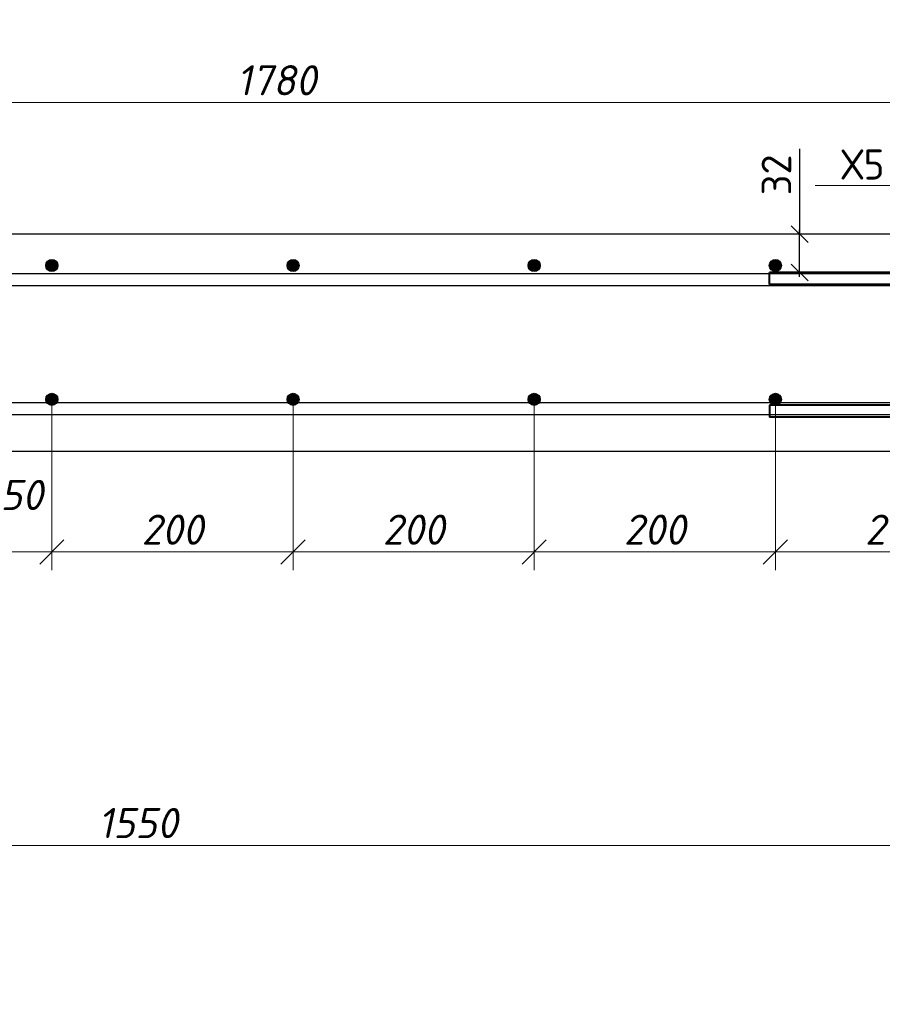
# Model space of a CAD drawing. Header units: millimetres. Extents: x 40580 to 2152466, y -328404 to 177125.
# Tile 117 of 252: x 450062 to 457216, y 142293 to 150459. Entities that reach past the tile are written whole.
import ezdxf
from ezdxf import colors
from ezdxf.entities.mleader import LeaderData, LeaderLine
from ezdxf.math import Vec2, Vec3

# ---------------------------------------------------------------- set-up
doc = ezdxf.new("R2010")
doc.units = ezdxf.units.MM
doc.linetypes.add('CENTER', pattern=[2, 1.25, -0.25, 0.25, -0.25])
doc.layers.add('801Арм Тонкие линии', color=72, linetype='Continuous')
doc.layers.add('911Сл Штриховка', color=50, linetype='Continuous')
for name, color, linetype, lineweight in [('RAZMER', 7, 'Continuous', 9), ('Арм_хомуты', 133, 'Continuous', 18), ('ОСИ', 7, 'CENTER', 15), ('Перекрытие ж_бетон', 250, 'Continuous', 30), ('подоснова', 151, 'Continuous', 5), ('Столовая Двери и окна', 7, 'Continuous', 15)]:
    doc.layers.add(name, color=color, linetype=linetype, lineweight=lineweight)
doc.styles.add('GOST 2.304', font='isocpeur.ttf', dxfattribs={"width": 0.8})
doc.styles.add('GOST-2.304_Type-B', font='GOST_Common.ttf')
doc.styles.get("Standard").update_dxf_attribs({"font": 'isocpeur.ttf'})
doc.styles.add('ГОСТ', font='isocpeur.ttf')
doc.styles.add('ГОСТ 2.304', font='isocpeur.ttf')
doc.styles.add('Украинский', font='isocpeur.ttf', dxfattribs={"oblique": 12})
doc.dimstyles.new('10', dxfattribs={"dimscale": 0, "dimtxt": 250, "dimasz": 200, "dimexe": 150, "dimexo": 0, "dimgap": 60, "dimtad": 1, "dimdec": 0, "dimlfac": 0.1, "dimrnd": 1, "dimzin": 0, "dimdsep": 46, "dimtxsty": 'ГОСТ 2.304', "dimblk": 'OBLIQUE', "dimcen": 0.09, "dimdle": 150, "dimadec": 0, "dimazin": 0, "dimtfac": 1, "dimtdec": 0, "dimtmove": 1, "dimatfit": 2, "dimfxl": 1, "dimtzin": 0, "dimlwd": 0, "dimlwe": 0, "dimarcsym": 0})
doc.dimstyles.new('Осевые', dxfattribs={"dimscale": 0.7, "dimtxt": 450, "dimasz": 400, "dimexe": 100, "dimexo": 100, "dimgap": 100, "dimtad": 1, "dimdec": 0, "dimzin": 0, "dimdsep": 46, "dimtxsty": 'Standard', "dimblk": 'OBLIQUE', "dimcen": 9, "dimdle": 100, "dimazin": 0, "dimtm": 1e-09, "dimtfac": 1, "dimtdec": 0, "dimtofl": 0, "dimtmove": 0, "dimatfit": 3, "dimfxl": 1, "dimtolj": 1, "dimtzin": 0, "dimarcsym": 0})

# ---------------------------------------------------------------- blocks, each defined once
blk = doc.blocks.new('*U334')
at = {"color": 0, "linetype": 'ByBlock', "lineweight": -2}
for p, q in [((-60, 25), (-60, 427.53)), ((-50, 427.53), (-60, 427.53)), ((-50, 25), (-50, 427.53)), ((50, 25), (50, 427.53)), ((50, 427.53), (60, 427.53)), ((60, 25), (60, 427.53)), ((-58.81, 15.94), (-60, 25)), ((-49.15, 18.53), (-50, 25)), ((49.15, 18.53), (50, 25)), ((58.81, 15.94), (60, 25)), ((-46.65, 12.5), (-49.15, 18.53)), ((46.65, 12.5), (49.15, 18.53)), ((-55.31, 7.5), (-58.81, 15.94)), ((-42.68, 7.32), (-46.65, 12.5)), ((42.68, 7.32), (46.65, 12.5)), ((55.31, 7.5), (58.81, 15.94)), ((-49.75, 0.25), (-55.31, 7.5)), ((-42.5, -5.31), (-49.75, 0.25)), ((-37.5, 3.35), (-42.68, 7.32)), ((-31.47, 0.85), (-37.5, 3.35)), ((-25, 0), (-31.47, 0.85)), ((-25, 0), (25, 0)), ((25, 0), (31.47, 0.85)), ((31.47, 0.85), (37.5, 3.35)), ((37.5, 3.35), (42.68, 7.32)), ((42.5, -5.31), (49.75, 0.25)), ((49.75, 0.25), (55.31, 7.5)), ((-34.06, -8.81), (-42.5, -5.31)), ((34.06, -8.81), (42.5, -5.31)), ((-25, -10), (-34.06, -8.81)), ((25, -10), (-25, -10)), ((25, -10), (34.06, -8.81))]:
    blk.add_line(p, q, dxfattribs=at)
at = {"style": 'GOST 2.304', "oblique": 15, "flags": 9}
for tag, p in [('ПОЗИЦИЯ', (806.29, -54.36)), ('ДИАМЕТР', (806.6, -58.65)), ('КЛАСС', (806.89, -63.14)), ('ДЛИНА', (807.32, -67.9)), ('МАССА', (807.61, -73.29))]:
    blk.add_attdef(tag, p, '', height=2.5, dxfattribs=at)
blk = doc.blocks.new('_OBLIQUE')
at = {"color": 0, "linetype": 'ByBlock'}
blk.add_line((-0.5, -0.5), (0.5, 0.5), dxfattribs=at)
blk = doc.blocks.new('*D5845')
at = {"layer": 'Defpoints', "color": 0, "lineweight": 25, "ltscale": 0.3, "transparency": 16777216}
for p in [(449828.6, 147310.7), (450328.6, 147310.7), (450328.6, 146044.9)]:
    blk.add_point(p, dxfattribs=at)
at = {"layer": 'подоснова', "color": 0, "lineweight": 0, "ltscale": 0.3, "transparency": 16777216}
for p, q in [((449828.6, 147310.7), (449828.6, 145894.9)), ((450328.6, 147310.7), (450328.6, 145894.9)), ((449678.6, 146044.9), (450478.6, 146044.9))]:
    blk.add_line(p, q, dxfattribs=at)
at = {"layer": 'подоснова', "color": 0, "lineweight": 0, "ltscale": 0.3, "transparency": 16777216, "xscale": 200, "yscale": 200, "zscale": 200, "rotation": 180}
blk.add_blockref('_OBLIQUE', (449828.6, 146044.9), dxfattribs=at)
at = {"layer": 'подоснова', "color": 0, "lineweight": 0, "ltscale": 0.3, "transparency": 16777216, "xscale": 200, "yscale": 200, "zscale": 200}
blk.add_blockref('_OBLIQUE', (450328.6, 146044.9), dxfattribs=at)
at = {"layer": 'подоснова', "color": 0, "ltscale": 0.3, "transparency": 16777216, "insert": (450078.6, 146517.8), "char_height": 250, "attachment_point": 5, "style": 'Украинский', "bg_fill": 3, "box_fill_scale": 1.1, "bg_fill_color": 256, "bg_fill_true_color": 13158600, "bg_fill_transparency": 0}
blk.add_mtext('50', dxfattribs=at)
blk = doc.blocks.new('*D5846')
at = {"layer": 'Defpoints', "color": 0, "lineweight": 25, "ltscale": 0.3, "transparency": 16777216}
for p in [(450328.6, 147310.7), (452328.6, 147310.7), (452328.6, 146044.9)]:
    blk.add_point(p, dxfattribs=at)
at = {"layer": 'подоснова', "color": 0, "lineweight": 0, "ltscale": 0.3, "transparency": 16777216}
for p, q in [((450328.6, 147310.7), (450328.6, 145894.9)), ((452328.6, 147310.7), (452328.6, 145894.9)), ((450178.6, 146044.9), (452478.6, 146044.9))]:
    blk.add_line(p, q, dxfattribs=at)
at = {"layer": 'подоснова', "color": 0, "lineweight": 0, "ltscale": 0.3, "transparency": 16777216, "xscale": 200, "yscale": 200, "zscale": 200, "rotation": 180}
blk.add_blockref('_OBLIQUE', (450328.6, 146044.9), dxfattribs=at)
at = {"layer": 'подоснова', "color": 0, "lineweight": 0, "ltscale": 0.3, "transparency": 16777216, "xscale": 200, "yscale": 200, "zscale": 200}
blk.add_blockref('_OBLIQUE', (452328.6, 146044.9), dxfattribs=at)
at = {"layer": 'подоснова', "color": 0, "ltscale": 0.3, "transparency": 16777216, "insert": (451328.6, 146229.9), "char_height": 250, "attachment_point": 5, "style": 'Украинский', "bg_fill": 3, "box_fill_scale": 1.1, "bg_fill_color": 256, "bg_fill_true_color": 13158600, "bg_fill_transparency": 0}
blk.add_mtext('200', dxfattribs=at)
blk = doc.blocks.new('*D5847')
at = {"layer": 'Defpoints', "color": 0, "lineweight": 25, "ltscale": 0.3, "transparency": 16777216}
for p in [(452328.6, 147310.7), (454328.6, 147075.1), (454328.6, 146044.9)]:
    blk.add_point(p, dxfattribs=at)
at = {"layer": 'подоснова', "color": 0, "lineweight": 0, "ltscale": 0.3, "transparency": 16777216}
for p, q in [((452328.6, 147310.7), (452328.6, 145894.9)), ((454328.6, 147075.1), (454328.6, 145894.9)), ((452178.6, 146044.9), (454478.6, 146044.9))]:
    blk.add_line(p, q, dxfattribs=at)
at = {"layer": 'подоснова', "color": 0, "lineweight": 0, "ltscale": 0.3, "transparency": 16777216, "xscale": 200, "yscale": 200, "zscale": 200, "rotation": 180}
blk.add_blockref('_OBLIQUE', (452328.6, 146044.9), dxfattribs=at)
at = {"layer": 'подоснова', "color": 0, "lineweight": 0, "ltscale": 0.3, "transparency": 16777216, "xscale": 200, "yscale": 200, "zscale": 200}
blk.add_blockref('_OBLIQUE', (454328.6, 146044.9), dxfattribs=at)
at = {"layer": 'подоснова', "color": 0, "ltscale": 0.3, "transparency": 16777216, "insert": (453328.6, 146229.9), "char_height": 250, "attachment_point": 5, "style": 'Украинский', "bg_fill": 3, "box_fill_scale": 1.1, "bg_fill_color": 256, "bg_fill_true_color": 13158600, "bg_fill_transparency": 0}
blk.add_mtext('200', dxfattribs=at)
blk = doc.blocks.new('*D5848')
at = {"layer": 'Defpoints', "color": 0, "lineweight": 25, "ltscale": 0.3, "transparency": 16777216}
for p in [(454328.6, 147310.7), (456328.6, 147075.1), (456328.6, 146044.9)]:
    blk.add_point(p, dxfattribs=at)
at = {"layer": 'подоснова', "color": 0, "lineweight": 0, "ltscale": 0.3, "transparency": 16777216}
for p, q in [((454328.6, 147310.7), (454328.6, 145894.9)), ((456328.6, 147075.1), (456328.6, 145894.9)), ((454178.6, 146044.9), (456478.6, 146044.9))]:
    blk.add_line(p, q, dxfattribs=at)
at = {"layer": 'подоснова', "color": 0, "lineweight": 0, "ltscale": 0.3, "transparency": 16777216, "xscale": 200, "yscale": 200, "zscale": 200, "rotation": 180}
blk.add_blockref('_OBLIQUE', (454328.6, 146044.9), dxfattribs=at)
at = {"layer": 'подоснова', "color": 0, "lineweight": 0, "ltscale": 0.3, "transparency": 16777216, "xscale": 200, "yscale": 200, "zscale": 200}
blk.add_blockref('_OBLIQUE', (456328.6, 146044.9), dxfattribs=at)
at = {"layer": 'подоснова', "color": 0, "ltscale": 0.3, "transparency": 16777216, "insert": (455328.6, 146229.9), "char_height": 250, "attachment_point": 5, "style": 'Украинский', "bg_fill": 3, "box_fill_scale": 1.1, "bg_fill_color": 256, "bg_fill_true_color": 13158600, "bg_fill_transparency": 0}
blk.add_mtext('200', dxfattribs=at)
blk = doc.blocks.new('*D5849')
at = {"layer": 'Defpoints', "color": 0, "lineweight": 25, "ltscale": 0.3, "transparency": 16777216}
for p in [(456328.6, 147310.7), (458328.6, 147075.1), (458328.6, 146044.9)]:
    blk.add_point(p, dxfattribs=at)
at = {"layer": 'подоснова', "color": 0, "lineweight": 0, "ltscale": 0.3, "transparency": 16777216}
for p, q in [((456328.6, 147310.7), (456328.6, 145894.9)), ((458328.6, 147075.1), (458328.6, 145894.9)), ((456178.6, 146044.9), (458478.6, 146044.9))]:
    blk.add_line(p, q, dxfattribs=at)
at = {"layer": 'подоснова', "color": 0, "lineweight": 0, "ltscale": 0.3, "transparency": 16777216, "xscale": 200, "yscale": 200, "zscale": 200, "rotation": 180}
blk.add_blockref('_OBLIQUE', (456328.6, 146044.9), dxfattribs=at)
at = {"layer": 'подоснова', "color": 0, "lineweight": 0, "ltscale": 0.3, "transparency": 16777216, "xscale": 200, "yscale": 200, "zscale": 200}
blk.add_blockref('_OBLIQUE', (458328.6, 146044.9), dxfattribs=at)
at = {"layer": 'подоснова', "color": 0, "ltscale": 0.3, "transparency": 16777216, "insert": (457328.6, 146229.9), "char_height": 250, "attachment_point": 5, "style": 'Украинский', "bg_fill": 3, "box_fill_scale": 1.1, "bg_fill_color": 256, "bg_fill_true_color": 13158600, "bg_fill_transparency": 0}
blk.add_mtext('200', dxfattribs=at)
blk = doc.blocks.new('*D5789')
at = {"layer": 'Defpoints', "color": 0, "lineweight": 25, "ltscale": 0.3, "transparency": 16777216}
for p in [(443292.4, 146881), (458792.4, 145849.8), (458792.4, 143611.6)]:
    blk.add_point(p, dxfattribs=at)
at = {"layer": 'подоснова', "color": 0, "lineweight": 0, "ltscale": 0.3, "transparency": 16777216}
for p, q in [((443292.4, 146881), (443292.4, 143461.6)), ((458792.4, 145849.8), (458792.4, 143461.6)), ((443142.4, 143611.6), (458942.4, 143611.6))]:
    blk.add_line(p, q, dxfattribs=at)
at = {"layer": 'подоснова', "color": 0, "lineweight": 0, "ltscale": 0.3, "transparency": 16777216, "xscale": 200, "yscale": 200, "zscale": 200, "rotation": 180}
blk.add_blockref('_OBLIQUE', (443292.4, 143611.6), dxfattribs=at)
at = {"layer": 'подоснова', "color": 0, "lineweight": 0, "ltscale": 0.3, "transparency": 16777216, "xscale": 200, "yscale": 200, "zscale": 200}
blk.add_blockref('_OBLIQUE', (458792.4, 143611.6), dxfattribs=at)
at = {"layer": 'подоснова', "color": 0, "ltscale": 0.3, "transparency": 16777216, "insert": (451042.4, 143796.6), "char_height": 250, "attachment_point": 5, "style": 'Украинский', "bg_fill": 3, "box_fill_scale": 1.1, "bg_fill_color": 256, "bg_fill_true_color": 13158600, "bg_fill_transparency": 0}
blk.add_mtext('1550', dxfattribs=at)
blk = doc.blocks.new('*D5854')
at = {"layer": 'Defpoints', "color": 0, "lineweight": 25, "ltscale": 0.3, "transparency": 16777216}
for p in [(443292.4, 149772), (443292.4, 148681), (461092.4, 148498.2)]:
    blk.add_point(p, dxfattribs=at)
at = {"layer": 'подоснова', "color": 0, "lineweight": 0, "ltscale": 0.3, "transparency": 16777216}
for p, q in [((443292.4, 148681), (443292.4, 149922)), ((461092.4, 148498.2), (461092.4, 149922)), ((461242.4, 149772), (443142.4, 149772))]:
    blk.add_line(p, q, dxfattribs=at)
at = {"layer": 'подоснова', "color": 0, "lineweight": 0, "ltscale": 0.3, "transparency": 16777216, "xscale": 200, "yscale": 200, "zscale": 200, "rotation": 180}
blk.add_blockref('_OBLIQUE', (443292.4, 149772), dxfattribs=at)
at = {"layer": 'подоснова', "color": 0, "lineweight": 0, "ltscale": 0.3, "transparency": 16777216, "xscale": 200, "yscale": 200, "zscale": 200}
blk.add_blockref('_OBLIQUE', (461092.4, 149772), dxfattribs=at)
at = {"layer": 'подоснова', "color": 0, "ltscale": 0.3, "transparency": 16777216, "insert": (452192.4, 149957), "char_height": 250, "attachment_point": 5, "style": 'Украинский', "bg_fill": 3, "box_fill_scale": 1.1, "bg_fill_color": 256, "bg_fill_true_color": 13158600, "bg_fill_transparency": 0}
blk.add_mtext('1780', dxfattribs=at)
blk = doc.blocks.new('_None')
blk = doc.blocks.new('*D5820')
at = {"layer": 'Defpoints', "color": 0, "linetype": 'ByBlock', "lineweight": 25, "ltscale": 13, "transparency": 16777216}
for p in [(456529.9, 148681), (457116.9, 148681), (457116.9, 148362.4)]:
    blk.add_point(p, dxfattribs=at)
at = {"layer": 'ОСИ', "color": 0, "linetype": 'ByBlock', "lineweight": -2, "ltscale": 13, "transparency": 16777216}
for p, q in [((456529.9, 149389.4), (456529.9, 148681)), ((456529.9, 148327.4), (456529.9, 148716)), ((457081.9, 148681), (456494.9, 148681)), ((457081.9, 148362.4), (456494.9, 148362.4))]:
    blk.add_line(p, q, dxfattribs=at)
at = {"layer": 'ОСИ', "color": 0, "linetype": 'ByBlock', "lineweight": -2, "ltscale": 13, "transparency": 16777216, "xscale": 140, "yscale": 140, "zscale": 140}
for p, rotation in [((456529.9, 148681), 90), ((456529.9, 148362.4), 270)]:
    blk.add_blockref('_OBLIQUE', p, dxfattribs=dict(at, rotation=rotation))
at = {"layer": 'ОСИ', "color": 0, "linetype": 'ByBlock', "ltscale": 13, "transparency": 16777216, "insert": (456337.4, 149172.4), "char_height": 245, "attachment_point": 5, "rotation": 90}
blk.add_mtext('\\A1;32', dxfattribs=at)

msp = doc.modelspace()

# ---------------------------------------------------------------- linework, layer by layer
at = {"layer": 'Перекрытие ж_бетон', "color": 18, "linetype": 'Continuous', "lineweight": 30, "true_color": 0x000000}
for p, q in [((460652.388, 148351.005), (443492.413, 148351.005)), ((460652.388, 148252.095), (443492.413, 148252.095))]:
    msp.add_line(p, q, dxfattribs=at)

# ---------------------------------------------------------------- block references
at = {"layer": 'Арм_хомуты', "color": 18, "lineweight": 40, "true_color": 0x000000, "xscale": -10, "yscale": 10, "zscale": 10, "rotation": 90}
msp.add_blockref('*U334', (460555.611, 147762.39), dxfattribs=at)

# ---------------------------------------------------------------- dimensions: what is measured, and where the dimension line sits
at = {"layer": 'подоснова', "color": 18, "ltscale": 0.3, "true_color": 0x000000}
dim = msp.add_linear_dim(base=(443292.413, 149771.963), p1=(461092.41, 148498.151), p2=(443292.413, 148681.005), dimstyle='10', override={"dimscale": 1, "dimtxsty": 'Украинский', "dimtfill": 1}, dxfattribs=at)
dim.commit()
dim.dimension.update_dxf_attribs({"geometry": '*D5854', "text_midpoint": (452192.412, 149956.963)})
dim = msp.add_linear_dim(base=(450328.568, 146044.853), p1=(449828.568, 147310.66), p2=(450328.568, 147310.66), dimstyle='10', override={"dimscale": 1, "dimrnd": 10, "dimtxsty": 'Украинский', "dimtfill": 1}, dxfattribs=at)
dim.commit()
dim.dimension.update_dxf_attribs({"geometry": '*D5845', "text_midpoint": (450078.568, 146332.771), "dimtype": 160})

# ---------------------------------------------------------------- next in the draw order: hatches: boundary and pattern name
at = {"layer": '911Сл Штриховка', "true_color": 0x000000}
h = msp.add_hatch(color=18, dxfattribs=at)
edge = h.paths.add_edge_path()
edge.add_arc((450328.57, 148421.005), 50, 0, 360)
h = msp.add_hatch(color=18, dxfattribs=at)
edge = h.paths.add_edge_path()
edge.add_arc((452328.57, 148421.005), 50, 0, 360)
h = msp.add_hatch(color=18, dxfattribs=at)
edge = h.paths.add_edge_path()
edge.add_arc((454328.57, 148421.005), 50, 0, 360)
h = msp.add_hatch(color=18, dxfattribs=at)
edge = h.paths.add_edge_path()
edge.add_arc((456328.57, 148421.005), 50, 0, 360)

# ---------------------------------------------------------------- next in the draw order: linework, layer by layer
at = {"layer": '801Арм Тонкие линии', "color": 18, "true_color": 0x000000}
for centre in [(450328.57, 148421.005), (452328.57, 148421.005), (454328.57, 148421.005), (456328.57, 148421.005)]:
    msp.add_circle(centre, 50, dxfattribs=at)
at = {"layer": 'RAZMER', "color": 18, "true_color": 0x000000}
msp.add_line((457147.966, 148681.005), (456476.544, 148681.005), dxfattribs=at)

# ---------------------------------------------------------------- next in the draw order: dimensions: what is measured, and where the dimension line sits
at = {"layer": 'ОСИ', "color": 18, "linetype": 'ByBlock', "ltscale": 13, "true_color": 0x000000}
dim = msp.add_linear_dim(base=(456529.926, 148681.005), p1=(457116.876, 148362.39), p2=(457116.876, 148681.005), angle=90, dimstyle='Осевые', override={"dimtxt": 350, "dimasz": 200, "dimexe": 50, "dimexo": 50, "dimlfac": 0.1, "dimdle": 50, "dimtmove": 1}, dxfattribs=at)
dim.commit()
dim.dimension.update_dxf_attribs({"geometry": '*D5820', "text_midpoint": (456576.919, 149172.441), "dimtype": 160})
at = {"layer": 'подоснова', "color": 18, "ltscale": 0.3, "true_color": 0x000000}
dim = msp.add_linear_dim(base=(452328.568, 146044.853), p1=(450328.568, 147310.66), p2=(452328.568, 147310.66), dimstyle='10', override={"dimscale": 1, "dimrnd": 10, "dimtxsty": 'Украинский', "dimtfill": 1}, dxfattribs=at)
dim.commit()
dim.dimension.update_dxf_attribs({"geometry": '*D5846', "text_midpoint": (451328.568, 146229.853)})

# ---------------------------------------------------------------- next in the draw order: leaders
ml = msp.add_multileader_mtext('Standard', dxfattribs=at)
ml.set_content('Х5 шаг 100 ', color=(0, 0, 0), style='GOST-2.304_Type-B')
ml.set_leader_properties(color=256, linetype='ByLayer', lineweight=15)
ml.set_arrow_properties(name='NONE')
ml.build(insert=Vec2(0, 0))
ml.multileader.update_dxf_attribs({"text_left_attachment_type": 6, "text_right_attachment_type": 6, "dogleg_length": 0.1, "arrow_head_size": 18})
ctx = ml.context
ctx.base_point, ctx.char_height, ctx.arrow_head_size, ctx.landing_gap_size, ctx.plane_origin = Vec3(456876.46, 149083.622), 250, 18, 20, Vec3(450469.882, 150614.694)
ctx.left_attachment, ctx.right_attachment, ctx.text_align_type = 6, 6, 1
notes = []
notes.append((ctx, [(1, (1, 1, 0), (458512.772, 149083.622), (-1, 0), 0.1, [(0, [(459146.705, 147833.011)], 0, [])])]))
ctx.mtext.insert, ctx.mtext.alignment, ctx.mtext.flow_direction = Vec3(457694.566, 149383.622), 2, 5
for ctx, leaders in notes:
    for number, flags, end, landing, length, lines in leaders:
        leader = LeaderData()
        leader.index, (leader.has_last_leader_line, leader.has_dogleg_vector, leader.attachment_direction) = number, flags
        leader.last_leader_point, leader.dogleg_vector, leader.dogleg_length = Vec3(end), Vec3(landing), length
        for number, points, colour, breaks in lines:
            line = LeaderLine()
            line.index, line.vertices, line.color, line.breaks = number, Vec3.list(points), colors.encode_raw_color(colour), breaks
            leader.lines.append(line)
        ctx.leaders.append(leader)

# ---------------------------------------------------------------- next in the draw order: hatches: boundary and pattern name
at = {"layer": '911Сл Штриховка', "true_color": 0x000000}
h = msp.add_hatch(color=18, dxfattribs=at)
edge = h.paths.add_edge_path()
edge.add_arc((450328.568, 147310.66), 50, 0, 360)

# ---------------------------------------------------------------- next in the draw order: linework, layer by layer
at = {"layer": '801Арм Тонкие линии', "color": 18, "true_color": 0x000000}
msp.add_circle((450328.568, 147310.66), 50, dxfattribs=at)

# ---------------------------------------------------------------- next in the draw order: dimensions: what is measured, and where the dimension line sits
at = {"layer": 'подоснова', "color": 18, "ltscale": 0.3, "true_color": 0x000000}
dim = msp.add_linear_dim(base=(454328.568, 146044.853), p1=(452328.568, 147310.66), p2=(454328.568, 147075.114), dimstyle='10', override={"dimscale": 1, "dimrnd": 10, "dimtxsty": 'Украинский', "dimtfill": 1}, dxfattribs=at)
dim.commit()
dim.dimension.update_dxf_attribs({"geometry": '*D5847', "text_midpoint": (453328.568, 146229.853)})

# ---------------------------------------------------------------- next in the draw order: hatches: boundary and pattern name
at = {"layer": '911Сл Штриховка', "true_color": 0x000000}
h = msp.add_hatch(color=18, dxfattribs=at)
edge = h.paths.add_edge_path()
edge.add_arc((452328.568, 147310.66), 50, 0, 360)

# ---------------------------------------------------------------- next in the draw order: linework, layer by layer
at = {"layer": '801Арм Тонкие линии', "color": 18, "true_color": 0x000000}
msp.add_circle((452328.568, 147310.66), 50, dxfattribs=at)

# ---------------------------------------------------------------- next in the draw order: dimensions: what is measured, and where the dimension line sits
at = {"layer": 'подоснова', "color": 18, "ltscale": 0.3, "true_color": 0x000000}
dim = msp.add_linear_dim(base=(456328.568, 146044.853), p1=(454328.568, 147310.66), p2=(456328.568, 147075.114), dimstyle='10', override={"dimscale": 1, "dimrnd": 10, "dimtxsty": 'Украинский', "dimtfill": 1}, dxfattribs=at)
dim.commit()
dim.dimension.update_dxf_attribs({"geometry": '*D5848', "text_midpoint": (455328.568, 146229.853)})

# ---------------------------------------------------------------- next in the draw order: hatches: boundary and pattern name
at = {"layer": '911Сл Штриховка', "true_color": 0x000000}
h = msp.add_hatch(color=18, dxfattribs=at)
edge = h.paths.add_edge_path()
edge.add_arc((454328.568, 147310.66), 50, 0, 360)

# ---------------------------------------------------------------- next in the draw order: linework, layer by layer
at = {"layer": '801Арм Тонкие линии', "color": 18, "true_color": 0x000000}
msp.add_circle((454328.568, 147310.66), 50, dxfattribs=at)

# ---------------------------------------------------------------- next in the draw order: dimensions: what is measured, and where the dimension line sits
at = {"layer": 'подоснова', "color": 18, "ltscale": 0.3, "true_color": 0x000000}
dim = msp.add_linear_dim(base=(458328.568, 146044.853), p1=(456328.568, 147310.66), p2=(458328.568, 147075.114), dimstyle='10', override={"dimscale": 1, "dimrnd": 10, "dimtxsty": 'Украинский', "dimtfill": 1}, dxfattribs=at)
dim.commit()
dim.dimension.update_dxf_attribs({"geometry": '*D5849', "text_midpoint": (457328.568, 146229.853)})

# ---------------------------------------------------------------- next in the draw order: hatches: boundary and pattern name
at = {"layer": '911Сл Штриховка', "true_color": 0x000000}
h = msp.add_hatch(color=18, dxfattribs=at)
edge = h.paths.add_edge_path()
edge.add_arc((456328.568, 147310.66), 50, 0, 360)

# ---------------------------------------------------------------- next in the draw order: linework, layer by layer
at = {"layer": '801Арм Тонкие линии', "color": 18, "true_color": 0x000000}
msp.add_circle((456328.568, 147310.66), 50, dxfattribs=at)
at = {"layer": 'Перекрытие ж_бетон', "color": 18, "linetype": 'Continuous', "lineweight": 30, "true_color": 0x000000}
for p, q in [((457192.411, 147281.005), (443492.413, 147281.005)), ((460652.388, 147281.005), (443492.413, 147281.005)), ((457192.411, 147182.095), (443492.413, 147182.095)), ((460652.388, 147182.095), (443492.413, 147182.095))]:
    msp.add_line(p, q, dxfattribs=at)

# ---------------------------------------------------------------- next in the draw order: dimensions: what is measured, and where the dimension line sits
at = {"layer": 'подоснова', "color": 18, "ltscale": 0.3, "true_color": 0x000000}
dim = msp.add_linear_dim(base=(458792.41, 143611.644), p1=(443292.413, 146881.005), p2=(458792.41, 145849.844), dimstyle='10', override={"dimscale": 1, "dimtxsty": 'Украинский', "dimtfill": 1}, dxfattribs=at)
dim.commit()
dim.dimension.update_dxf_attribs({"geometry": '*D5789', "text_midpoint": (451042.412, 143796.644)})

# ---------------------------------------------------------------- next in the draw order: linework, layer by layer
at = {"layer": 'Столовая Двери и окна', "color": 18, "lineweight": 30, "true_color": 0x000000}
msp.add_lwpolyline([(443292.413, 148681.005), (443292.413, 146881.005), (458792.41, 146881.005), (458792.41, 145081.005), (461792.339, 145086.156), (461792.388, 146620.754), (461092.41, 146970.743), (461092.41, 148681.005), (443292.413, 148681.005)], dxfattribs=at)

# ---------------------------------------------------------------- next in the draw order: texts
at = {"color": 18, "true_color": 0x000000, "insert": (250111.057, 153773.154), "char_height": 200, "attachment_point": 1, "style": 'ГОСТ'}
msp.add_mtext_dynamic_manual_height_columns('\\pi9510.738;{\\H1.5152x;\\P\\pi1000;Общие указания\\P\\pi200;}1.^IРабочая документация разработана в соответствии с заданием на проектирование, требованиями действующих технических регламентов, стандартов, сводов правил и других документов, содержащих установленные требования.\\P2.^IРабочая документация выполнена в соответствии со следующими нормативными и техническими документами:\\P-^IСП 20.13330.2016 "Нагрузки и Воздействия";\\P-^IСП 63.13330.2012 "Бетонные и железобетонные конструкции. Основные положения";\\P-^IСП 22.13330.2016 "Основания зданий и сооружений";\\P-^IСП 45.13330.2012 "Земляные сооружения, основания и фундаменты".\\P3.   За относительную отметку 0,000 принята отметка чистого пола первого этажа.\\P4.^IПеречень видов работ, для которых необходимо составлять акты освидетельствования скрытых работ:\\P-^Iармирование конструкций;\\P-^Iосвидетельствование опалубки перед бетонированием;\\P-^Iвыполнение сварочных работ;\\P-^Iотбор контрольных проб бетона;\\P-^Iсоответствие законченных железобетонных конструкций проекту с отображением качества работ;\\P-^Iустройство монолитных конструкций, выполняемых в зимнее время;  \\P\\pi0;        -    устройство гидроизоляции;\\P\\pi200;-^Iуплотнение грунтов и обратную засыпку.\\PЗапрещается выполнение последующих работ при отсутствии актов освидетельствования предшествующих скрытых работ во всех случаях.\\P\\pi0;        5. Проект рассчитан на производство работ в период положительных температур. В случае выполнения работ при отрицательных температурах необходимо выполнять требования СНиП часть 3 по производству работ и ППР.\\P        6. При минимальной температуре воздуха до минус 15°С допускается:\\P\\pi200;-выдерживание бетона в конструкции методом термоса, при предварительном разогреве бетонной смеси;\\P -форсированный электроразогрев бетона в конструкции с повторным уплотнением.\\PПри минимальной температуре воздуха до минус 25°С допускается:\\P -обогрев бетона в греющей опалубке с помощью низкотемпературных электронагревателей;\\P -электродный сквозной прогрев бетона;\\P -электрообогрев с помощью греющего провода.\\P      7. В процессе бетонирования обеспечить соблюдение защитных слоев и мест положения рабочей арматуры согласно проекту. Величина защитного слоя продольной рабочей арматуры у боковых граней стен монолитных участков должны быть не менее 20мм и не менее диаметра продольной рабочей арматуры конструкции, величина защитного слоя поперечной арматуры - не менее 10 мм\\P      8. Крестовые соединения стержней продольной и поперечной арматуры, соединение стержней продольной арматуры по длине выполнить вязкой отожженой проволокой диаметром 2,0-3,0 мм', width=17710.69822, gutter_width=5800, heights=[13133.416], dxfattribs=at)

doc.saveas('drawing.dxf')
